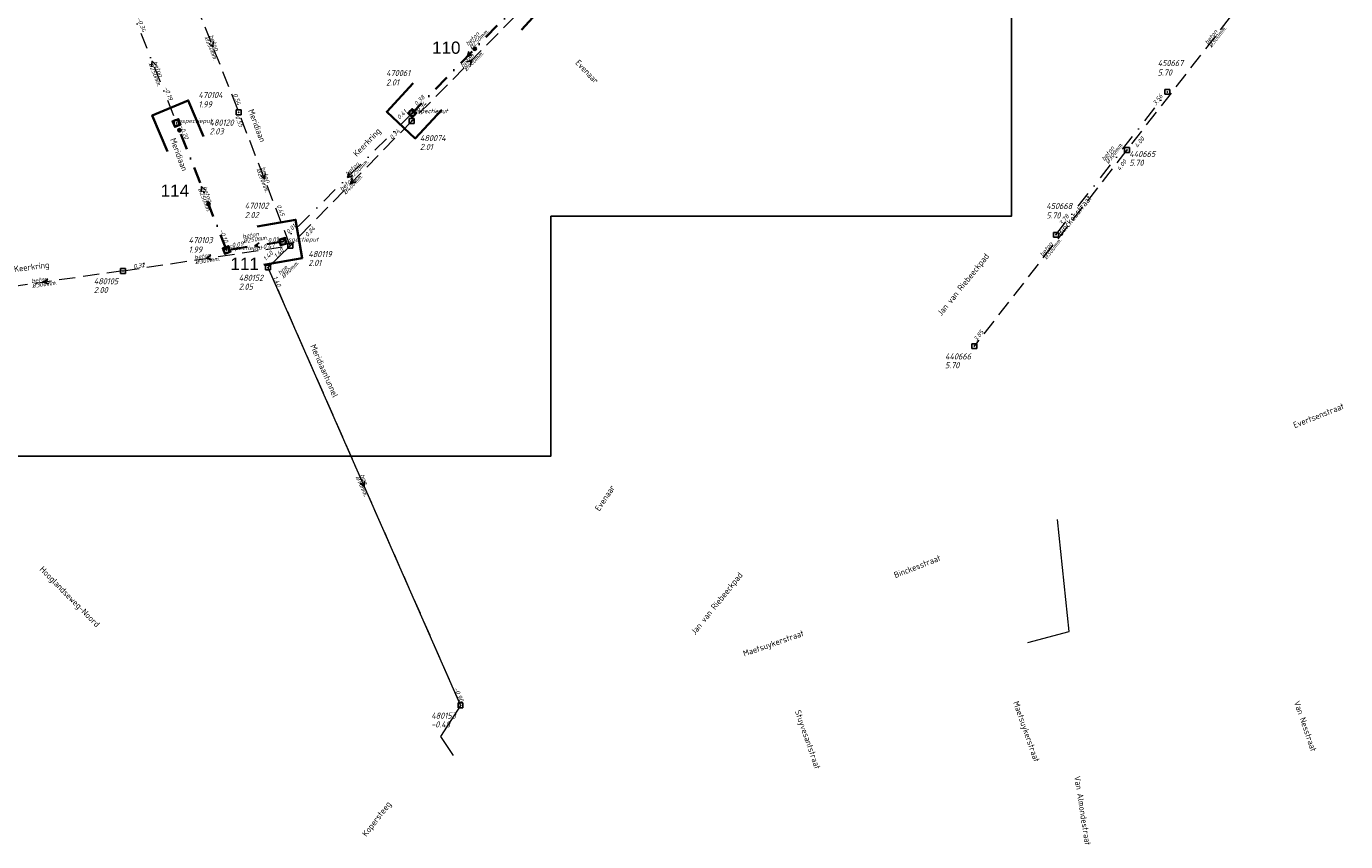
# Model space of a CAD drawing. Header units: metres. Extents: x 152202 to 157341, y 461610 to 468701.
# Tile 113 of 238: x 154897 to 155303, y 463765 to 464015. Entities that reach past the tile are written whole.
import ezdxf
from ezdxf.enums import TextEntityAlignment as Align
from ezdxf.lldxf.tags import DXFTag

# ---------------------------------------------------------------- set-up
doc = ezdxf.new("R2010")
doc.units = ezdxf.units.M
doc.header["$PDMODE"] = 64
doc.header["$PDSIZE"] = 1.5
doc.linetypes.add('RI-HWA', pattern=[7.4, 5, -2.4])
doc.linetypes.add('RI-VWA', pattern=[11, 5, -3, 0, -3])
doc.layers.get('0').update_dxf_attribs({"linetype": 'CONTINUOUS'})
doc.layers.get('DEFPOINTS').update_dxf_attribs({"linetype": 'CONTINUOUS'})
for name, color, linetype, lineweight in [('B-OI-RI-HWA-BOB-T18', 150, 'CONTINUOUS', 18), ('B-OI-RI-HWA-MATERIAAL-T18', 150, 'CONTINUOUS', 18), ('B-OI-RI-HWA-PUTDEKSELHOOGTE-T25', 150, 'CONTINUOUS', 25), ('B-OI-RI-HWA-PUTNUMMER-T25', 150, 'CONTINUOUS', 25), ('B-OI-RI-HWA_DIAMETER-T18', 150, 'CONTINUOUS', 18), ('B-OI-RI-HWA_RIOOLPUT-S', 150, 'CONTINUOUS', 25), ('B-OI-RI-HWA_TRANSPORTLEIDING-G', 150, 'RI-HWA', 18), ('B-OI-RI-PERSLEIDING-G', 210, 'RI-PERS', 18), ('B-OI-RI-STROOMRICHTING-S', 252, 'CONTINUOUS', 25), ('B-OI-RI-VWA-BOB-T18', 34, 'CONTINUOUS', 18), ('B-OI-RI-VWA-DIAMETER-T18', 34, 'CONTINUOUS', 18), ('B-OI-RI-VWA-MATERIAAL-T18', 34, 'CONTINUOUS', 18), ('B-OI-RI-VWA_PUTDEKSELHOOGTE-T25', 34, 'CONTINUOUS', 25), ('B-OI-RI-VWA_PUTNUMMER-T25', 34, 'CONTINUOUS', 25), ('B-OI-RI-VWA_RIOOLPUT-S', 34, 'CONTINUOUS', 25), ('B-OI-RI-VWA_TRANSPORTLEIDING-G', 34, 'RI-VWA', 18), ('B-RO-OG-TOPOGRAFIE-T18', 2, 'CONTINUOUS', 18), ('N-OI-RI-STROOMRICHTING-S', 252, 'CONTINUOUS', 25), ('N-OI-RI-T50', 130, 'CONTINUOUS', 50), ('N-OI-RI-VRIJVERVAL_HULPSTUK-S', 210, 'CONTINUOUS', 25), ('N-OI-RI-VWA-BOB-T18', 36, 'CONTINUOUS', 18), ('N-OI-RI-VWA-DIAMETER-T18', 36, 'CONTINUOUS', 18), ('N-OI-RI-VWA-MATERIAAL-T18', 36, 'CONTINUOUS', 18), ('N-OI-RI-VWA_PUTDEKSELHOOGTE-T25', 36, 'CONTINUOUS', 25), ('N-OI-RI-VWA_PUTNUMMER-T25', 36, 'CONTINUOUS', 25), ('N-OI-RI-VWA_RIOOLPUT-S', 36, 'CONTINUOUS', 25), ('N-OI-RI-VWA_TRANSPORTLEIDING-G', 36, 'RI-VWA', 35), ('N-RO-KG-GRENS_WERK-G', 7, 'XX-WERKGRENS', 35)]:
    doc.layers.add(name, color=color, linetype=linetype, lineweight=lineweight)
doc.styles.add('ARIAL', font='arial.ttf')
doc.styles.add('NLCS-ISO-M200-T18', font='NLCS-ISO.ttf', dxfattribs={"height": 360})
doc.styles.add('NLCS-ISO-M750-T18_CURSIEF', font='NLCS-ISO.ttf', dxfattribs={"oblique": 15, "height": 1.35})
doc.styles.add('NLCS-ISO-M750-T25_CURSIEF', font='NLCS-ISO.ttf', dxfattribs={"oblique": 15, "height": 1.875})
tags = doc.linetypes.add('RI-PERS', pattern='A,7,-2,["P",Standard,S=1.8,R=0,X=-0.5,Y=-0.9],-2,7,-2,[102,NLCS.SHX,S=1,R=180,X=0,Y=0],-2', length=22).pattern_tags.tags
tags[6] = DXFTag(74, 10)
doc.linetypes.add('XX-WERKGRENS', pattern='A,0,[137,NLCS.SHX,S=0.1,R=0,X=-1.1,Y=-1.35],-6', length=6)

# ---------------------------------------------------------------- blocks, each defined once
blk = doc.blocks.new('ACMAP_ANN_TEMPLATE_vwa-diam')
at = {"style": 'NLCS-ISO-M750-T18_CURSIEF', "oblique": 15}
blk.add_attdef('vwa-diam', (0.3, -1.3), '', height=1.35, dxfattribs=at)
blk = doc.blocks.new('ACMAP_ANN_TEMPLATE_vwa-materiaal')
at = {"style": 'NLCS-ISO-M750-T18_CURSIEF', "oblique": 15}
blk.add_attdef('vwa-mat', (0.3, 0.2), '', height=1.35, dxfattribs=at)
blk = doc.blocks.new('ACMAP_ANN_TEMPLATE_vwa-nap-l')
at = {"style": 'NLCS-ISO-M750-T18_CURSIEF', "oblique": 15}
blk.add_attdef('vwa-nap-l', (3.3, 0.2), '', height=1.35, dxfattribs=at)
blk = doc.blocks.new('ACMAP_ANN_TEMPLATE_vwa-nap-r')
at = {"style": 'NLCS-ISO-M750-T18_CURSIEF', "oblique": 15}
blk.add_attdef('vwa-nap-r', (-5.6, 0.2), '', height=1.35, dxfattribs=at)
blk = doc.blocks.new('ACMAP_ANN_TEMPLATE_type knoop')
at = {"layer": 'DEFPOINTS', "style": 'NLCS-ISO-M750-T18_CURSIEF', "oblique": 15}
blk.add_attdef('type_knoop', (0, 0), '', height=1.35, dxfattribs=at)
blk = doc.blocks.new('ACMAP_ANN_TEMPLATE_vwa-puth')
at = {"style": 'NLCS-ISO-M750-T25_CURSIEF', "oblique": 15}
blk.add_attdef('vwa-puth', (-3, 5), '', height=1.88, dxfattribs=at)
blk = doc.blocks.new('ACMAP_ANN_TEMPLATE_vwa-putnr')
at = {"style": 'NLCS-ISO-M750-T25_CURSIEF', "oblique": 15}
blk.add_attdef('vaw-putnr', (-3, 7.9), '', height=1.88, dxfattribs=at)
blk = doc.blocks.new('ACMAP_ANN_TEMPLATE_hwa-diam')
at = {"style": 'NLCS-ISO-M750-T18_CURSIEF', "oblique": 15}
blk.add_attdef('hwa-diam', (-3.7, -1.3), '', height=1.35, dxfattribs=at)
blk = doc.blocks.new('ACMAP_ANN_TEMPLATE_hwa-materiaal')
at = {"style": 'NLCS-ISO-M750-T18_CURSIEF', "oblique": 15}
blk.add_attdef('hwa-mat', (-3.7, 0.2), '', height=1.35, dxfattribs=at)
blk = doc.blocks.new('ACMAP_ANN_TEMPLATE_hwa-nap-l')
at = {"style": 'NLCS-ISO-M750-T18_CURSIEF', "oblique": 15}
blk.add_attdef('hwa-nap-l', (3.3, 0.2), '', height=1.35, dxfattribs=at)
blk = doc.blocks.new('ACMAP_ANN_TEMPLATE_hwa-nap-r')
at = {"style": 'NLCS-ISO-M750-T18_CURSIEF', "oblique": 15}
blk.add_attdef('hwa-nap-r', (-5.6, 0.2), '', height=1.35, dxfattribs=at)
blk = doc.blocks.new('ACMAP_ANN_TEMPLATE_hwa-puth')
at = {"color": 0, "linetype": 'ByBlock', "style": 'NLCS-ISO-M750-T25_CURSIEF', "oblique": 15}
blk.add_attdef('hwa-puth', (-9, -6.8), '', height=1.88, dxfattribs=at)
blk = doc.blocks.new('ACMAP_ANN_TEMPLATE_hwa-putnr')
at = {"color": 0, "linetype": 'ByBlock', "style": 'NLCS-ISO-M750-T25_CURSIEF', "oblique": 15}
blk.add_attdef('hwa-putnr', (-9, -4.1), '', height=1.88, dxfattribs=at)
blk = doc.blocks.new('SRI-HULP')
h = blk.add_hatch(color=256)
h.dxf.hatch_style = 1
h.paths.add_polyline_path([(-0.71, 0.71, 0.198912), (-1, 0, 0.198912), (-0.71, -0.71), (0, 0)])
h = blk.add_hatch(color=256)
h.dxf.hatch_style = 1
h.paths.add_polyline_path([(1, 0, 0.198912), (0.71, 0.71), (0, 0), (0.71, -0.71, 0.198912)])
for p, q in [((-0.71, 0.71), (0.71, -0.71)), ((-0.71, -0.71), (0.71, 0.71))]:
    blk.add_line(p, q)
blk.add_circle((0, 0), 1)
blk = doc.blocks.new('B-SRI-PUT_VWA-SO')
at = {"flags": 128}
blk.add_lwpolyline([(-2, 2), (2, 2), (2, -2), (-2, -2)], close=True, dxfattribs=at)
at = {"lineweight": -3, "flags": 128}
blk.add_lwpolyline([(2, -2), (2, 2), (-2, 2), (-2, -2)], close=True, dxfattribs=at)
at = {"lineweight": -3}
blk.add_circle((0, 0), 2, dxfattribs=at)

msp = doc.modelspace()

# ---------------------------------------------------------------- linework, layer by layer
at = {"layer": 'B-OI-RI-HWA_RIOOLPUT-S'}
for p in [(154962.72, 463988.52), (155015.86, 463985.84), (155235.6, 463976.96), (154978.55, 463947.53), (154971.7, 463940.84), (154927.16, 463939.8), (155188.7, 463916.7), (155030.85, 463806.37)]:
    msp.add_point(p, dxfattribs=at)
at = {"layer": 'B-OI-RI-HWA_TRANSPORTLEIDING-G'}
for p, q in [((155290.03, 464047.01), (155235.6, 463976.96)), ((154946.81, 464028.56), (154962.72, 463988.52)), ((155052.79, 464023.27), (155015.86, 463985.84)), ((154978.55, 463947.53), (154962.72, 463988.52)), ((155015.86, 463985.84), (154978.55, 463947.53)), ((155235.6, 463976.96), (155188.7, 463916.7)), ((154927.16, 463939.8), (154978.55, 463947.53)), ((154978.55, 463947.53), (154971.7, 463940.84)), ((154927.16, 463939.8), (154878.31, 463932.88)), ((154971.7, 463940.84), (155030.85, 463806.37))]:
    msp.add_line(p, q, dxfattribs=at)
at = {"layer": 'B-OI-RI-PERSLEIDING-G'}
for p, q in [((154978.55, 463947.53), (154971.7, 463940.84)), ((154971.7, 463940.84), (155030.85, 463806.37)), ((155217.9, 463829.01), (155214.26, 463863.42)), ((155205.2, 463825.72), (155217.9, 463829.01)), ((155030.85, 463806.37), (155024.7, 463796.8)), ((155024.7, 463796.8), (155028.6, 463791))]:
    msp.add_line(p, q, dxfattribs=at)
at = {"layer": 'B-OI-RI-STROOMRICHTING-S'}
for points in [[(154954.9, 464010.14), (154954.77, 464008.54), (154953.56, 464009.61)], [(154937.28, 464003.12), (154936.08, 464004.2), (154935.94, 464002.59)], [(155032.8, 464004.04), (155034.33, 464004.56), (155033.83, 464003.02)], [(154970.79, 463969.63), (154970.64, 463968.03), (154969.44, 463969.11)], [(154996.64, 463970.04), (154996.13, 463968.52), (154997.66, 463969.02)], [(154997.69, 463968.22), (154997.2, 463966.69), (154998.73, 463967.21)], [(154954.17, 463944.59), (154952.85, 463943.67), (154954.39, 463943.17)], [(154904.06, 463937.25), (154902.73, 463936.34), (154904.26, 463935.83)], [(155001.35, 463875.21), (155001.28, 463873.6), (155000.04, 463874.63)]]:
    msp.add_lwpolyline(points, dxfattribs=at)
at = {"layer": 'B-OI-RI-VWA_RIOOLPUT-S'}
for p in [(155248.04, 463994.8), (154943.6, 463985.24), (155015.99, 463988.24), (154976.27, 463948.79), (155213.8, 463950.9)]:
    msp.add_point(p, dxfattribs=at)
at = {"layer": 'B-OI-RI-VWA_TRANSPORTLEIDING-G'}
for p, q in [((154928.55, 464023.15), (154943.6, 463985.24)), ((155213.8, 463950.9), (155248.04, 463994.8)), ((155015.99, 463988.24), (154976.27, 463948.79))]:
    msp.add_line(p, q, dxfattribs=at)
at = {"layer": 'DEFPOINTS', "flags": 128}
msp.add_lwpolyline([(155200.091, 464486.663), (154780.704, 464486.663), (154780.704, 464258.328), (154585.091, 464258.328), (154585.091, 463882.913), (154703.67, 463882.913), (154735.091, 463882.913), (155058.611, 463882.913), (155058.611, 463956.567), (155200.091, 463956.567)], close=True, dxfattribs=at)
at = {"layer": 'N-OI-RI-STROOMRICHTING-S'}
for points in [[(155033.43, 464007.2), (155032.95, 464005.67), (155034.47, 464006.2)], [(155033.43, 464007.2), (155032.95, 464005.67), (155034.47, 464006.2)], [(154952.48, 463964.65), (154951.29, 463965.72), (154951.14, 463964.12)], [(154952.48, 463964.65), (154951.29, 463965.72), (154951.14, 463964.12)], [(154968.94, 463948.42), (154967.62, 463947.5), (154969.15, 463947)], [(154968.94, 463948.42), (154967.62, 463947.5), (154969.15, 463947)]]:
    msp.add_lwpolyline(points, dxfattribs=at)
at = {"layer": 'N-OI-RI-VWA_RIOOLPUT-S'}
for p in [(154943.6, 463985.24), (155015.99, 463988.24), (154976.27, 463948.79), (154958.97, 463946.21)]:
    msp.add_point(p, dxfattribs=at)
at = {"layer": 'N-OI-RI-VWA_TRANSPORTLEIDING-G'}
for p, q in [((155049.9, 464023.1), (155015.99, 463988.24)), ((154958.97, 463946.21), (154943.6, 463985.24)), ((154976.27, 463948.79), (154958.97, 463946.21))]:
    msp.add_line(p, q, dxfattribs=at)
at = {"layer": 'N-RO-KG-GRENS_WERK-G', "ltscale": 0.5, "flags": 128}
for points in [[(155049.55, 464013.865), (155057.721, 464022.653), (155048.932, 464030.824), (155048.932, 464030.824)], [(155016.34, 463997.475), (155008.169, 463988.687), (155016.958, 463980.516), (155025.129, 463989.304)], [(154951.873, 463981.121), (154947.225, 463992.184), (154936.162, 463987.536), (154940.81, 463976.473)], [(154970.394, 463941.657), (154982.219, 463943.694), (154980.182, 463955.52), (154968.356, 463953.483)]]:
    msp.add_lwpolyline(points, dxfattribs=at)

# ---------------------------------------------------------------- block references
at = {"layer": 'B-OI-RI-HWA-BOB-T18'}
ref = msp.add_blockref('ACMAP_ANN_TEMPLATE_hwa-nap-r', (154962.799, 463988.753), dxfattribs=dict(at, rotation=291.6705297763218))
ref.add_attrib('hwa-nap-r', '0.54', (154960.917, 463994.031), dxfattribs={"layer": '0', "color": 0, "linetype": 'ByBlock', "height": 1.35, "rotation": 291.67053, "style": 'NLCS-ISO-M750-T18_CURSIEF', "oblique": 15})
ref = msp.add_blockref('ACMAP_ANN_TEMPLATE_hwa-nap-l', (155015.86, 463985.84), dxfattribs=dict(at, rotation=45.7576360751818))
ref.add_attrib('hwa-nap-l', '0.34', (155018.019, 463988.344), dxfattribs={"layer": '0', "color": 0, "linetype": 'ByBlock', "height": 1.35, "rotation": 45.75764, "style": 'NLCS-ISO-M750-T18_CURSIEF', "oblique": 15})
ref = msp.add_blockref('ACMAP_ANN_TEMPLATE_hwa-nap-r', (154963.437, 463981.901), dxfattribs=dict(at, rotation=291.116149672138))
ref.add_attrib('hwa-nap-r', '0.55', (154961.606, 463987.197), dxfattribs={"layer": '0', "color": 0, "linetype": 'ByBlock', "height": 1.35, "rotation": 291.11615, "style": 'NLCS-ISO-M750-T18_CURSIEF', "oblique": 15})
ref = msp.add_blockref('ACMAP_ANN_TEMPLATE_hwa-nap-r', (155013.889, 463983.871), dxfattribs=dict(at, rotation=45.38525360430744))
ref.add_attrib('hwa-nap-r', '0.34', (155009.814, 463980.025), dxfattribs={"layer": '0', "color": 0, "linetype": 'ByBlock', "height": 1.35, "rotation": 45.38525, "style": 'NLCS-ISO-M750-T18_CURSIEF', "oblique": 15})
ref = msp.add_blockref('ACMAP_ANN_TEMPLATE_hwa-nap-l', (155236.963, 463974.723), dxfattribs=dict(at, rotation=52.10658988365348))
ref.add_attrib('hwa-nap-l', '4.00', (155238.832, 463977.45), dxfattribs={"layer": '0', "color": 0, "linetype": 'ByBlock', "height": 1.35, "rotation": 52.10659, "style": 'NLCS-ISO-M750-T18_CURSIEF', "oblique": 15})
ref = msp.add_blockref('ACMAP_ANN_TEMPLATE_hwa-nap-r', (155236.963, 463974.723), dxfattribs=dict(at, rotation=52.152206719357))
ref.add_attrib('hwa-nap-r', '4.00', (155233.369, 463970.424), dxfattribs={"layer": '0', "color": 0, "linetype": 'ByBlock', "height": 1.35, "rotation": 52.15221, "style": 'NLCS-ISO-M750-T18_CURSIEF', "oblique": 15})
ref = msp.add_blockref('ACMAP_ANN_TEMPLATE_hwa-nap-l', (154972.951, 463962.911), dxfattribs=dict(at, rotation=291.116149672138))
ref.add_attrib('hwa-nap-l', '0.45', (154974.327, 463959.905), dxfattribs={"layer": '0', "color": 0, "linetype": 'ByBlock', "height": 1.35, "rotation": 291.11615, "style": 'NLCS-ISO-M750-T18_CURSIEF', "oblique": 15})
ref = msp.add_blockref('ACMAP_ANN_TEMPLATE_hwa-nap-r', (154987.854, 463953.991), dxfattribs=dict(at, rotation=45.7576360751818))
ref.add_attrib('hwa-nap-r', '0.24', (154983.804, 463950.119), dxfattribs={"layer": '0', "color": 0, "linetype": 'ByBlock', "height": 1.35, "rotation": 45.75764, "style": 'NLCS-ISO-M750-T18_CURSIEF', "oblique": 15})
ref = msp.add_blockref('ACMAP_ANN_TEMPLATE_hwa-nap-r', (154975.789, 463947.112), dxfattribs=dict(at, rotation=8.554207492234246))
ref.add_attrib('hwa-nap-r', '0.47', (154970.221, 463946.477), dxfattribs={"layer": '0', "color": 0, "linetype": 'ByBlock', "height": 1.35, "rotation": 8.55421, "style": 'NLCS-ISO-M750-T18_CURSIEF', "oblique": 15})
ref = msp.add_blockref('ACMAP_ANN_TEMPLATE_hwa-nap-r', (154975.115, 463946.508), dxfattribs=dict(at, rotation=44.32297650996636))
ref.add_attrib('hwa-nap-r', '1.40', (154970.969, 463942.739), dxfattribs={"layer": '0', "color": 0, "linetype": 'ByBlock', "height": 1.35, "rotation": 44.32298, "style": 'NLCS-ISO-M750-T18_CURSIEF', "oblique": 15})
ref = msp.add_blockref('ACMAP_ANN_TEMPLATE_hwa-nap-l', (154972.066, 463941.178), dxfattribs=dict(at, rotation=44.32297650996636))
ref.add_attrib('hwa-nap-l', '1.40', (154974.287, 463943.626), dxfattribs={"layer": '0', "color": 0, "linetype": 'ByBlock', "height": 1.35, "rotation": 44.32298, "style": 'NLCS-ISO-M750-T18_CURSIEF', "oblique": 15})
ref = msp.add_blockref('ACMAP_ANN_TEMPLATE_hwa-nap-l', (154927.16, 463939.8), dxfattribs=dict(at, rotation=8.554207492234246))
ref.add_attrib('hwa-nap-l', '0.32', (154930.394, 463940.489), dxfattribs={"layer": '0', "color": 0, "linetype": 'ByBlock', "height": 1.35, "rotation": 8.55421, "style": 'NLCS-ISO-M750-T18_CURSIEF', "oblique": 15})
ref = msp.add_blockref('ACMAP_ANN_TEMPLATE_hwa-nap-l', (154927.16, 463939.8), dxfattribs=dict(at, rotation=8.06276707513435))
ref.add_attrib('hwa-nap-l', '0.31', (154930.399, 463940.461), dxfattribs={"layer": '0', "color": 0, "linetype": 'ByBlock', "height": 1.35, "rotation": 8.06277, "style": 'NLCS-ISO-M750-T18_CURSIEF', "oblique": 15})
ref = msp.add_blockref('ACMAP_ANN_TEMPLATE_hwa-nap-l', (154971.7, 463940.84), dxfattribs=dict(at, rotation=293.7434970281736))
ref.add_attrib('hwa-nap-l', '1.40', (154973.212, 463937.9), dxfattribs={"layer": '0', "color": 0, "linetype": 'ByBlock', "height": 1.35, "rotation": 293.7435, "style": 'NLCS-ISO-M750-T18_CURSIEF', "oblique": 15})
ref = msp.add_blockref('ACMAP_ANN_TEMPLATE_hwa-nap-r', (155192.984, 463922.327), dxfattribs=dict(at, rotation=52.10658988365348))
ref.add_attrib('hwa-nap-r', '3.85', (155189.387, 463918.031), dxfattribs={"layer": '0', "color": 0, "linetype": 'ByBlock', "height": 1.35, "rotation": 52.10659, "style": 'NLCS-ISO-M750-T18_CURSIEF', "oblique": 15})
ref = msp.add_blockref('ACMAP_ANN_TEMPLATE_hwa-nap-r', (155030.85, 463806.37), dxfattribs=dict(at, rotation=293.7434970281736))
ref.add_attrib('hwa-nap-r', '-0.90', (155028.778, 463811.577), dxfattribs={"layer": '0', "color": 0, "linetype": 'ByBlock', "height": 1.35, "rotation": 293.7435, "style": 'NLCS-ISO-M750-T18_CURSIEF', "oblique": 15})
at = {"layer": 'B-OI-RI-HWA-MATERIAAL-T18'}
ref = msp.add_blockref('ACMAP_ANN_TEMPLATE_hwa-materiaal', (154954.765, 464008.54), dxfattribs=dict(at, rotation=291.6705297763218))
ref.add_attrib('hwa-mat', 'beton', (154953.585, 464012.052), dxfattribs={"layer": '0', "color": 0, "linetype": 'ByBlock', "height": 1.35, "rotation": 291.67053, "style": 'NLCS-ISO-M750-T18_CURSIEF', "oblique": 15})
ref = msp.add_blockref('ACMAP_ANN_TEMPLATE_hwa-materiaal', (155262.815, 464011.985), dxfattribs=dict(at, rotation=52.152206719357))
ref.add_attrib('hwa-mat', 'beton', (155260.387, 464009.186), dxfattribs={"layer": '0', "color": 0, "linetype": 'ByBlock', "height": 1.35, "rotation": 52.15221, "style": 'NLCS-ISO-M750-T18_CURSIEF', "oblique": 15})
ref = msp.add_blockref('ACMAP_ANN_TEMPLATE_hwa-materiaal', (155034.325, 464004.555), dxfattribs=dict(at, rotation=45.38525360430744))
ref.add_attrib('hwa-mat', 'beton', (155031.584, 464002.062), dxfattribs={"layer": '0', "color": 0, "linetype": 'ByBlock', "height": 1.35, "rotation": 45.38525, "style": 'NLCS-ISO-M750-T18_CURSIEF', "oblique": 15})
ref = msp.add_blockref('ACMAP_ANN_TEMPLATE_hwa-materiaal', (154970.635, 463968.025), dxfattribs=dict(at, rotation=291.116149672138))
ref.add_attrib('hwa-mat', 'beton', (154969.489, 463971.549), dxfattribs={"layer": '0', "color": 0, "linetype": 'ByBlock', "height": 1.35, "rotation": 291.11615, "style": 'NLCS-ISO-M750-T18_CURSIEF', "oblique": 15})
ref = msp.add_blockref('ACMAP_ANN_TEMPLATE_hwa-materiaal', (154997.205, 463966.685), dxfattribs=dict(at, rotation=45.7576360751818))
ref.add_attrib('hwa-mat', 'beton', (154994.48, 463964.174), dxfattribs={"layer": '0', "color": 0, "linetype": 'ByBlock', "height": 1.35, "rotation": 45.75764, "style": 'NLCS-ISO-M750-T18_CURSIEF', "oblique": 15})
ref = msp.add_blockref('ACMAP_ANN_TEMPLATE_hwa-materiaal', (155212.15, 463946.83), dxfattribs=dict(at, rotation=52.10658988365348))
ref.add_attrib('hwa-mat', 'beton', (155209.72, 463944.033), dxfattribs={"layer": '0', "color": 0, "linetype": 'ByBlock', "height": 1.35, "rotation": 52.10659, "style": 'NLCS-ISO-M750-T18_CURSIEF', "oblique": 15})
ref = msp.add_blockref('ACMAP_ANN_TEMPLATE_hwa-materiaal', (154952.855, 463943.665), dxfattribs=dict(at, rotation=8.554207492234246))
ref.add_attrib('hwa-mat', 'beton', (154949.166, 463943.312), dxfattribs={"layer": '0', "color": 0, "linetype": 'ByBlock', "height": 1.35, "rotation": 8.55421, "style": 'NLCS-ISO-M750-T18_CURSIEF', "oblique": 15})
ref = msp.add_blockref('ACMAP_ANN_TEMPLATE_hwa-materiaal', (154978.271, 463940.905), dxfattribs=dict(at, rotation=44.32297650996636))
ref.add_attrib('hwa-mat', 'hpe', (154975.484, 463938.462), dxfattribs={"layer": '0', "color": 0, "linetype": 'ByBlock', "height": 1.35, "rotation": 44.32298, "style": 'NLCS-ISO-M750-T18_CURSIEF', "oblique": 15})
ref = msp.add_blockref('ACMAP_ANN_TEMPLATE_hwa-materiaal', (154902.735, 463936.34), dxfattribs=dict(at, rotation=8.06276707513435))
ref.add_attrib('hwa-mat', 'beton', (154899.044, 463936.019), dxfattribs={"layer": '0', "color": 0, "linetype": 'ByBlock', "height": 1.35, "rotation": 8.06277, "style": 'NLCS-ISO-M750-T18_CURSIEF', "oblique": 15})
ref = msp.add_blockref('ACMAP_ANN_TEMPLATE_hwa-materiaal', (155001.275, 463873.605), dxfattribs=dict(at, rotation=293.7434970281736))
ref.add_attrib('hwa-mat', 'hpe', (154999.968, 463877.072), dxfattribs={"layer": '0', "color": 0, "linetype": 'ByBlock', "height": 1.35, "rotation": 293.7435, "style": 'NLCS-ISO-M750-T18_CURSIEF', "oblique": 15})
at = {"layer": 'B-OI-RI-HWA-PUTDEKSELHOOGTE-T25'}
for p, values in [((154962.72, 463988.52), {'hwa-puth': '2.03'}), ((155027.377, 463983.756), {'hwa-puth': '2.01'}), ((155245.312, 463978.872), {'hwa-puth': '5.70'}), ((154993.089, 463948.127), {'hwa-puth': '2.01'}), ((154927.16, 463939.8), {'hwa-puth': '2.00'}), ((154971.7, 463940.84), {'hwa-puth': '2.05'}), ((155188.7, 463916.7), {'hwa-puth': '5.70'}), ((155030.85, 463806.37), {'hwa-puth': '-0.48'})]:
    msp.add_blockref('ACMAP_ANN_TEMPLATE_hwa-puth', p, dxfattribs=at).add_auto_attribs(values)
at = {"layer": 'B-OI-RI-HWA-PUTNUMMER-T25'}
for p, values in [((154962.72, 463988.52), {'hwa-putnr': '480120'}), ((155027.377, 463983.756), {'hwa-putnr': '480074'}), ((155245.312, 463978.872), {'hwa-putnr': '440665'}), ((154993.089, 463948.127), {'hwa-putnr': '480119'}), ((154927.16, 463939.8), {'hwa-putnr': '480105'}), ((154971.7, 463940.84), {'hwa-putnr': '480152'}), ((155188.7, 463916.7), {'hwa-putnr': '440666'}), ((155030.85, 463806.37), {'hwa-putnr': '480153'})]:
    msp.add_blockref('ACMAP_ANN_TEMPLATE_hwa-putnr', p, dxfattribs=at).add_auto_attribs(values)
at = {"layer": 'B-OI-RI-HWA_DIAMETER-T18'}
ref = msp.add_blockref('ACMAP_ANN_TEMPLATE_hwa-diam', (155262.815, 464011.985), dxfattribs=dict(at, rotation=52.152206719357))
ref.add_attrib('hwa-diam', '%%c300mm.', (155261.571, 464008.266), dxfattribs={"layer": '0', "color": 0, "linetype": 'ByBlock', "height": 1.35, "rotation": 52.15221, "style": 'NLCS-ISO-M750-T18_CURSIEF', "oblique": 15})
ref = msp.add_blockref('ACMAP_ANN_TEMPLATE_hwa-diam', (154954.765, 464008.54), dxfattribs=dict(at, rotation=291.6705297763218))
ref.add_attrib('hwa-diam', '%%c250mm.', (154952.191, 464011.498), dxfattribs={"layer": '0', "color": 0, "linetype": 'ByBlock', "height": 1.35, "rotation": 291.67053, "style": 'NLCS-ISO-M750-T18_CURSIEF', "oblique": 15})
ref = msp.add_blockref('ACMAP_ANN_TEMPLATE_hwa-diam', (155034.325, 464004.555), dxfattribs=dict(at, rotation=45.38525360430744))
ref.add_attrib('hwa-diam', '%%c400mm.', (155032.652, 464001.008), dxfattribs={"layer": '0', "color": 0, "linetype": 'ByBlock', "height": 1.35, "rotation": 45.38525, "style": 'NLCS-ISO-M750-T18_CURSIEF', "oblique": 15})
ref = msp.add_blockref('ACMAP_ANN_TEMPLATE_hwa-diam', (154970.635, 463968.025), dxfattribs=dict(at, rotation=291.116149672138))
ref.add_attrib('hwa-diam', '%%c250mm.', (154968.089, 463971.008), dxfattribs={"layer": '0', "color": 0, "linetype": 'ByBlock', "height": 1.35, "rotation": 291.11615, "style": 'NLCS-ISO-M750-T18_CURSIEF', "oblique": 15})
ref = msp.add_blockref('ACMAP_ANN_TEMPLATE_hwa-diam', (154997.205, 463966.685), dxfattribs=dict(at, rotation=45.7576360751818))
ref.add_attrib('hwa-diam', '%%c400mm.', (154995.555, 463963.127), dxfattribs={"layer": '0', "color": 0, "linetype": 'ByBlock', "height": 1.35, "rotation": 45.75764, "style": 'NLCS-ISO-M750-T18_CURSIEF', "oblique": 15})
ref = msp.add_blockref('ACMAP_ANN_TEMPLATE_hwa-diam', (155212.15, 463946.83), dxfattribs=dict(at, rotation=52.10658988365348))
ref.add_attrib('hwa-diam', '%%c300mm.', (155210.903, 463943.112), dxfattribs={"layer": '0', "color": 0, "linetype": 'ByBlock', "height": 1.35, "rotation": 52.10659, "style": 'NLCS-ISO-M750-T18_CURSIEF', "oblique": 15})
ref = msp.add_blockref('ACMAP_ANN_TEMPLATE_hwa-diam', (154952.855, 463943.665), dxfattribs=dict(at, rotation=8.554207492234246))
ref.add_attrib('hwa-diam', '%%c300mm.', (154949.39, 463941.829), dxfattribs={"layer": '0', "color": 0, "linetype": 'ByBlock', "height": 1.35, "rotation": 8.55421, "style": 'NLCS-ISO-M750-T18_CURSIEF', "oblique": 15})
ref = msp.add_blockref('ACMAP_ANN_TEMPLATE_hwa-diam', (154978.271, 463940.905), dxfattribs=dict(at, rotation=44.32297650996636))
ref.add_attrib('hwa-diam', '%%c90mm.', (154976.532, 463937.389), dxfattribs={"layer": '0', "color": 0, "linetype": 'ByBlock', "height": 1.35, "rotation": 44.32298, "style": 'NLCS-ISO-M750-T18_CURSIEF', "oblique": 15})
ref = msp.add_blockref('ACMAP_ANN_TEMPLATE_hwa-diam', (154902.735, 463936.34), dxfattribs=dict(at, rotation=8.06276707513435))
ref.add_attrib('hwa-diam', '%%c300mm.', (154899.254, 463934.534), dxfattribs={"layer": '0', "color": 0, "linetype": 'ByBlock', "height": 1.35, "rotation": 8.06277, "style": 'NLCS-ISO-M750-T18_CURSIEF', "oblique": 15})
ref = msp.add_blockref('ACMAP_ANN_TEMPLATE_hwa-diam', (155001.275, 463873.605), dxfattribs=dict(at, rotation=293.7434970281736))
ref.add_attrib('hwa-diam', '%%c90mm.', (154998.595, 463876.468), dxfattribs={"layer": '0', "color": 0, "linetype": 'ByBlock', "height": 1.35, "rotation": 293.7435, "style": 'NLCS-ISO-M750-T18_CURSIEF', "oblique": 15})
at = {"layer": 'B-OI-RI-VWA-BOB-T18'}
ref = msp.add_blockref('ACMAP_ANN_TEMPLATE_vwa-nap-l', (154929.963, 464020.383), dxfattribs=dict(at, rotation=291.652725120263))
ref.add_attrib('vwa-nap-l', '-0.34', (154931.367, 464017.389), dxfattribs={"layer": '0', "color": 0, "linetype": 'ByBlock', "height": 1.35, "rotation": 291.65273, "style": 'NLCS-ISO-M750-T18_CURSIEF', "oblique": 15})
ref = msp.add_blockref('ACMAP_ANN_TEMPLATE_vwa-nap-r', (154941.576, 463990.855), dxfattribs=dict(at, rotation=291.652725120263))
ref.add_attrib('vwa-nap-r', '-0.19', (154939.696, 463996.134), dxfattribs={"layer": '0', "color": 0, "linetype": 'ByBlock', "height": 1.35, "rotation": 291.65273, "style": 'NLCS-ISO-M750-T18_CURSIEF', "oblique": 15})
ref = msp.add_blockref('ACMAP_ANN_TEMPLATE_vwa-nap-r', (155248.04, 463994.8), dxfattribs=dict(at, rotation=52.04739206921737))
ref.add_attrib('vwa-nap-r', '3.56', (155244.438, 463990.507), dxfattribs={"layer": '0', "color": 0, "linetype": 'ByBlock', "height": 1.35, "rotation": 52.04739, "style": 'NLCS-ISO-M750-T18_CURSIEF', "oblique": 15})
ref = msp.add_blockref('ACMAP_ANN_TEMPLATE_vwa-nap-l', (155009.906, 463983.722), dxfattribs=dict(at, rotation=44.80460022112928))
ref.add_attrib('vwa-nap-l', '0.41', (155012.106, 463986.189), dxfattribs={"layer": '0', "color": 0, "linetype": 'ByBlock', "height": 1.35, "rotation": 44.8046, "style": 'NLCS-ISO-M750-T18_CURSIEF', "oblique": 15})
ref = msp.add_blockref('ACMAP_ANN_TEMPLATE_vwa-nap-r', (154982.169, 463954.85), dxfattribs=dict(at, rotation=44.80460022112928))
ref.add_attrib('vwa-nap-r', '0.01', (154978.054, 463951.045), dxfattribs={"layer": '0', "color": 0, "linetype": 'ByBlock', "height": 1.35, "rotation": 44.8046, "style": 'NLCS-ISO-M750-T18_CURSIEF', "oblique": 15})
ref = msp.add_blockref('ACMAP_ANN_TEMPLATE_vwa-nap-l', (155213.8, 463950.9), dxfattribs=dict(at, rotation=52.04739206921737))
ref.add_attrib('vwa-nap-l', '3.78', (155215.672, 463953.625), dxfattribs={"layer": '0', "color": 0, "linetype": 'ByBlock', "height": 1.35, "rotation": 52.04739, "style": 'NLCS-ISO-M750-T18_CURSIEF', "oblique": 15})
at = {"layer": 'B-OI-RI-VWA-DIAMETER-T18'}
ref = msp.add_blockref('ACMAP_ANN_TEMPLATE_vwa-diam', (154936.075, 464004.195), dxfattribs=dict(at, rotation=291.652725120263))
ref.add_attrib('vwa-diam', '%%c250mm.', (154934.977, 464003.436), dxfattribs={"layer": '0', "color": 0, "linetype": 'ByBlock', "height": 1.35, "rotation": 291.65273, "style": 'NLCS-ISO-M750-T18_CURSIEF', "oblique": 15})
ref = msp.add_blockref('ACMAP_ANN_TEMPLATE_vwa-diam', (155228.639, 463973.093), dxfattribs=dict(at, rotation=52.04739206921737))
ref.add_attrib('vwa-diam', '%%c300mm.', (155229.848, 463972.53), dxfattribs={"layer": '0', "color": 0, "linetype": 'ByBlock', "height": 1.35, "rotation": 52.04739, "style": 'NLCS-ISO-M750-T18_CURSIEF', "oblique": 15})
ref = msp.add_blockref('ACMAP_ANN_TEMPLATE_vwa-diam', (154996.13, 463968.515), dxfattribs=dict(at, rotation=44.80460022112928))
ref.add_attrib('vwa-diam', '%%c250mm.', (154997.259, 463967.804), dxfattribs={"layer": '0', "color": 0, "linetype": 'ByBlock', "height": 1.35, "rotation": 44.8046, "style": 'NLCS-ISO-M750-T18_CURSIEF', "oblique": 15})
at = {"layer": 'B-OI-RI-VWA-MATERIAAL-T18'}
ref = msp.add_blockref('ACMAP_ANN_TEMPLATE_vwa-materiaal', (154936.075, 464004.195), dxfattribs=dict(at, rotation=291.652725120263))
ref.add_attrib('vwa-mat', 'beton', (154936.372, 464003.99), dxfattribs={"layer": '0', "color": 0, "linetype": 'ByBlock', "height": 1.35, "rotation": 291.65273, "style": 'NLCS-ISO-M750-T18_CURSIEF', "oblique": 15})
ref = msp.add_blockref('ACMAP_ANN_TEMPLATE_vwa-materiaal', (155228.639, 463973.093), dxfattribs=dict(at, rotation=52.04739206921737))
ref.add_attrib('vwa-mat', 'beton', (155228.665, 463973.453), dxfattribs={"layer": '0', "color": 0, "linetype": 'ByBlock', "height": 1.35, "rotation": 52.04739, "style": 'NLCS-ISO-M750-T18_CURSIEF', "oblique": 15})
ref = msp.add_blockref('ACMAP_ANN_TEMPLATE_vwa-materiaal', (154996.13, 463968.515), dxfattribs=dict(at, rotation=44.80460022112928))
ref.add_attrib('vwa-mat', 'beton', (154996.202, 463968.868), dxfattribs={"layer": '0', "color": 0, "linetype": 'ByBlock', "height": 1.35, "rotation": 44.8046, "style": 'NLCS-ISO-M750-T18_CURSIEF', "oblique": 15})
at = {"layer": 'B-OI-RI-VWA_PUTDEKSELHOOGTE-T25'}
ref = msp.add_blockref('ACMAP_ANN_TEMPLATE_vwa-puth', (155248.04, 463994.8), dxfattribs=at)
ref.add_attrib('vwa-puth', '5.70', (155245.04, 463999.8), dxfattribs={"layer": '0', "color": 0, "linetype": 'ByBlock', "height": 1.875, "style": 'NLCS-ISO-M750-T25_CURSIEF', "oblique": 15})
ref = msp.add_blockref('ACMAP_ANN_TEMPLATE_vwa-puth', (155213.8, 463950.9), dxfattribs=at)
ref.add_attrib('vwa-puth', '5.70', (155210.8, 463955.9), dxfattribs={"layer": '0', "color": 0, "linetype": 'ByBlock', "height": 1.875, "style": 'NLCS-ISO-M750-T25_CURSIEF', "oblique": 15})
at = {"layer": 'B-OI-RI-VWA_PUTNUMMER-T25'}
ref = msp.add_blockref('ACMAP_ANN_TEMPLATE_vwa-putnr', (155248.04, 463994.8), dxfattribs=at)
ref.add_attrib('vaw-putnr', '450667', (155245.04, 464002.7), dxfattribs={"layer": '0', "color": 0, "linetype": 'ByBlock', "height": 1.875, "style": 'NLCS-ISO-M750-T25_CURSIEF', "oblique": 15})
ref = msp.add_blockref('ACMAP_ANN_TEMPLATE_vwa-putnr', (155213.8, 463950.9), dxfattribs=at)
ref.add_attrib('vaw-putnr', '450668', (155210.8, 463958.8), dxfattribs={"layer": '0', "color": 0, "linetype": 'ByBlock', "height": 1.875, "style": 'NLCS-ISO-M750-T25_CURSIEF', "oblique": 15})
at = {"layer": 'DEFPOINTS'}
for p in [(154943.6, 463985.24), (155015.99, 463988.24), (154976.27, 463948.79), (154958.97, 463946.21)]:
    msp.add_blockref('ACMAP_ANN_TEMPLATE_type knoop', p, dxfattribs=at).add_auto_attribs({'type_knoop': 'inspectieput'})
at = {"layer": 'N-OI-RI-VRIJVERVAL_HULPSTUK-S', "xscale": 0.5, "yscale": 0.5, "zscale": 0.5}
for p in [(155035.234, 464008.031), (154944.484, 463983), (154953.422, 463960.312)]:
    msp.add_blockref('SRI-HULP', p, dxfattribs=at)
at = {"layer": 'N-OI-RI-VWA-BOB-T18'}
for name, p, rotation, values in [('ACMAP_ANN_TEMPLATE_vwa-nap-r', (155021.474, 463994.231), 45.79144290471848, {'vwa-nap-r': '0.38'}), ('ACMAP_ANN_TEMPLATE_vwa-nap-r', (154946.321, 463979.078), 291.4945024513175, {'vwa-nap-r': '-0.20'}), ('ACMAP_ANN_TEMPLATE_vwa-nap-l', (154955.345, 463955.35), 291.4945024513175, {'vwa-nap-l': '-0.10'}), ('ACMAP_ANN_TEMPLATE_vwa-nap-l', (154968.515, 463947.784), 8.48217418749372, {'vwa-nap-l': '0.01'}), ('ACMAP_ANN_TEMPLATE_vwa-nap-r', (154965.242, 463947.475), 8.48217418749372, {'vwa-nap-r': '-0.09'})]:
    msp.add_blockref(name, p, dxfattribs=dict(at, rotation=rotation)).add_auto_attribs(values)
at = {"layer": 'N-OI-RI-VWA-DIAMETER-T18'}
for p, rotation in [((155033.115, 464008.447), 45.79144290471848), ((154951.285, 463965.725), 291.4945024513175), ((154963.647, 463949.533), 8.48217418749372)]:
    msp.add_blockref('ACMAP_ANN_TEMPLATE_vwa-diam', p, dxfattribs=dict(at, rotation=rotation)).add_auto_attribs({'vwa-diam': '%%c250mm.'})
at = {"layer": 'N-OI-RI-VWA-MATERIAAL-T18'}
for p, rotation in [((155033.115, 464008.447), 45.79144290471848), ((154951.285, 463965.725), 291.4945024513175), ((154963.647, 463949.533), 8.48217418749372)]:
    msp.add_blockref('ACMAP_ANN_TEMPLATE_vwa-materiaal', p, dxfattribs=dict(at, rotation=rotation)).add_auto_attribs({'vwa-mat': 'beton'})
at = {"layer": 'N-OI-RI-VWA_PUTDEKSELHOOGTE-T25'}
for p, values in [((155010.976, 463991.742), {'vwa-puth': '2.01'}), ((154953.3, 463984.993), {'vwa-puth': '1.99'}), ((154967.544, 463951.009), {'vwa-puth': '2.02'}), ((154950.304, 463940.413), {'vwa-puth': '1.99'})]:
    msp.add_blockref('ACMAP_ANN_TEMPLATE_vwa-puth', p, dxfattribs=at).add_auto_attribs(values)
at = {"layer": 'N-OI-RI-VWA_PUTNUMMER-T25'}
for p, values in [((155010.976, 463991.742), {'vaw-putnr': '470061'}), ((154953.3, 463984.993), {'vaw-putnr': '470104'}), ((154967.544, 463951.009), {'vaw-putnr': '470102'}), ((154950.304, 463940.413), {'vaw-putnr': '470103'})]:
    msp.add_blockref('ACMAP_ANN_TEMPLATE_vwa-putnr', p, dxfattribs=at).add_auto_attribs(values)
at = {"layer": 'N-OI-RI-VWA_RIOOLPUT-S', "zscale": 0.5}
for p, xscale, yscale, rotation in [((154943.6, 463985.24), 0.5, 0.5, 111.3684369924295), ((155015.99, 463988.24), -0.4999999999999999, 0.5, 224.7419054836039), ((154976.27, 463948.79), -0.4999999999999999, 0.4999999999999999, 14.88370449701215), ((154958.97, 463946.21), 0.5, 0.5, 111.3684369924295)]:
    msp.add_blockref('B-SRI-PUT_VWA-SO', p, dxfattribs=dict(at, xscale=xscale, yscale=yscale, rotation=rotation))

# ---------------------------------------------------------------- texts
at = {"layer": 'B-RO-OG-TOPOGRAFIE-T18', "style": 'NLCS-ISO-M200-T18'}
for s, rotation, p in [('Evenaar', 313.7, (155069.72, 464001.015)), ('Meridiaan', 290.6, (154968.304, 463984.432)), ('Keerkring', 46, (155002.27, 463979.126)), ('Meridiaan', 290.6, (154944.332, 463975.555)), ('Binckesstraat', 51.2, (155219.477, 463956.808)), ('Jan van Riebeeckpad', 51.2, (155185.475, 463935.437)), ('Keerkring', 7.1, (154899.117, 463940.781)), ('Meridiaantunnel', 293.7, (154989.024, 463909.105)), ('Evertsenstraat', 21.6, (155294.491, 463895.38)), ('Evenaar', 56.3, (155075.202, 463870.06)), ('Binckesstraat', 21.3, (155171.182, 463849.055)), ('Hooglandseweg-Noord', 314.6, (154910.619, 463839.554)), ('Jan van Riebeeckpad', 51.2, (155109.769, 463837.496)), ('Maetsuykerstraat', 19.2, (155127.088, 463825.172)), ('Maetsuykerstraat', 289.3, (155204.469, 463798.233)), ('Van Nesstraat', 289, (155290.405, 463800.003)), ('Stuyvesantstraat', 289.1, (155137.277, 463795.798)), ('Van Almondestraat', 278.9, (155221.995, 463774.058)), ('Kopersteeg', 52.4, (155005.269, 463771.339))]:
    msp.add_text(s, height=1.875, rotation=rotation, dxfattribs=at).set_placement(p, align=Align.MIDDLE)
at = {"layer": 'N-OI-RI-T50', "style": 'ARIAL'}
for s, p in [('110', (155022.109, 464006.488)), ('114', (154938.722, 463962.565)), ('111', (154960.182, 463940.113))]:
    msp.add_text(s, height=3.75, dxfattribs=at).set_placement(p)

doc.saveas('drawing.dxf')
